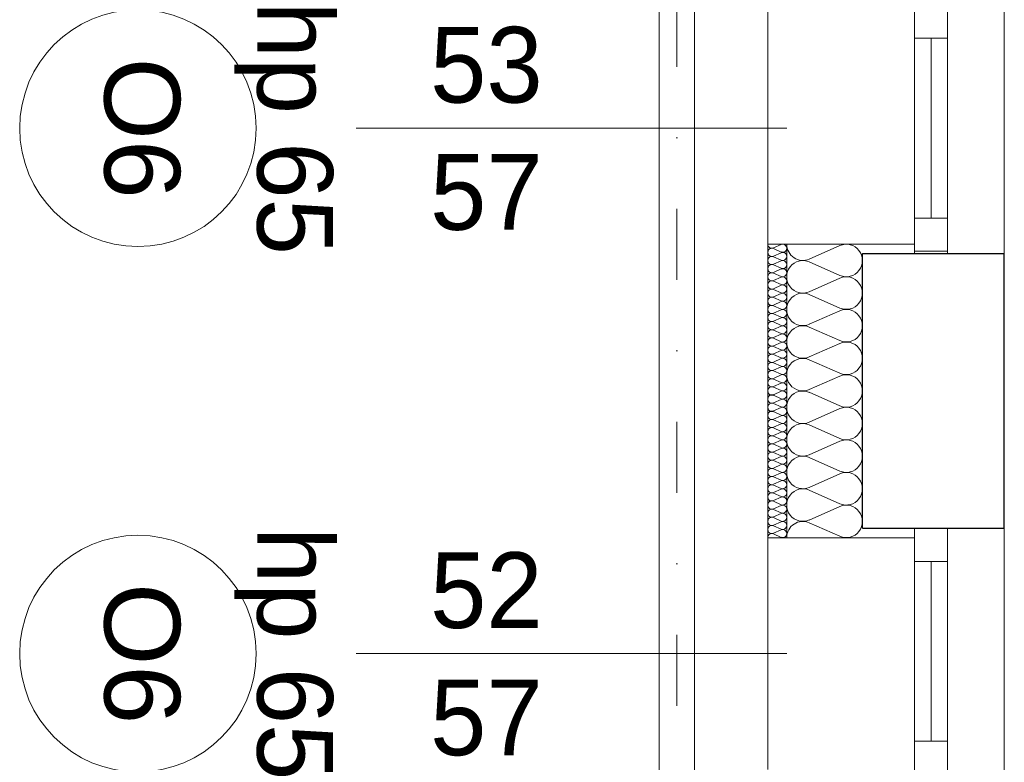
# Model space of a CAD drawing. Extents: x -440864 to -355682, y 13652 to 155872.
# Tile 168 of 179: x -432067 to -429985, y 143620 to 145189. Entities that reach past the tile are written whole.
import ezdxf

# ---------------------------------------------------------------- set-up
doc = ezdxf.new("R2010")
doc.units = 0
doc.header["$MEASUREMENT"] = 0
doc.linetypes.add('Dot & Dashed', pattern=[450, 150, -150, 0, -150])
doc.linetypes.add('Przerywana', pattern=[320, 160, -160])
for name, color, linetype in [('#podkład', 252, 'Continuous'), ('Arch ocieplenie', 252, 'Continuous'), ('Inwent Izolacje', 252, 'Continuous')]:
    doc.layers.add(name, color=color, linetype=linetype)
for name, color, linetype, lineweight in [('Arch ocieplenie_Nr_Pióra__9', 252, 'Continuous', 13), ('Arch opisy okien_Nr_Pióra__9', 252, 'Continuous', 13), ('Arch opisy_Nr_Pióra__9', 252, 'Continuous', 13), ('Arch wykończenie_Nr_Pióra__3', 252, 'Continuous', 18), ('INWENT DACH_Nr_Pióra__21', 252, 'Continuous', 9), ('Inwent Izolacje_Nr_Pióra__2', 252, 'Continuous', 13), ('INWENT KONST. DREWNIANA_Nr_Pióra__2', 252, 'Continuous', 13), ('INWENT KONST. DREWNIANA_Nr_Pióra__21', 252, 'Continuous', 9), ('INWENT. OKNA_Nr_Pióra__21', 252, 'Continuous', 9), ('INWENT. OKNA_Nr_Pióra__5', 252, 'Continuous', 13), ('INWENT.ŚCIANY_Nr_Pióra__1', 252, 'Continuous', 25), ('INWENT.ŚCIANY_Nr_Pióra__2', 252, 'Continuous', 13), ('INWENT.ŚCIANY_Nr_Pióra__21', 252, 'Continuous', 9), ('INWENT.ŚCIANY_Nr_Pióra__3', 252, 'Continuous', 18)]:
    doc.layers.add(name, color=color, linetype=linetype, lineweight=lineweight)
doc.styles.add('GENERATED_STYLE_10', font='arial.ttf')
doc.styles.add('GENERATED_STYLE_5', font='txt')

# ---------------------------------------------------------------- blocks, each defined once
blk = doc.blocks.new('Izolacja cieplna 14_248', base_point=(-430484.9, 135662.6))
at = {"layer": 'Arch ocieplenie_Nr_Pióra__9', "linetype": 'Continuous'}
for p, q in [((-430456.9, 135661.9), (-430473, 135654.7)), ((-430473, 135653.3), (-430456.9, 135646.1)), ((-430456.9, 135644.6), (-430473, 135637.5)), ((-430473, 135636), (-430456.9, 135628.9)), ((-430456.9, 135627.4), (-430473, 135620.3)), ((-430473, 135618.8), (-430456.9, 135611.6)), ((-430456.9, 135610.2), (-430473, 135603)), ((-430473, 135601.6), (-430456.9, 135594.4)), ((-430456.9, 135593), (-430473, 135585.8)), ((-430473, 135584.4), (-430456.9, 135577.2)), ((-430456.9, 135575.8), (-430473, 135568.6)), ((-430473, 135567.1), (-430456.9, 135560)), ((-430456.9, 135558.5), (-430473, 135551.4)), ((-430473, 135549.9), (-430456.9, 135542.8)), ((-430456.9, 135541.3), (-430473, 135534.1)), ((-430473, 135532.7), (-430456.9, 135525.5)), ((-430456.9, 135524.1), (-430473, 135516.9)), ((-430473, 135515.5), (-430456.9, 135508.3)), ((-430456.9, 135506.9), (-430473, 135499.7)), ((-430473, 135498.3), (-430456.9, 135491.1)), ((-430456.9, 135489.6), (-430473, 135482.5)), ((-430473, 135481), (-430456.9, 135473.9)), ((-430456.9, 135472.4), (-430473, 135465.3)), ((-430473, 135463.8), (-430456.9, 135456.6)), ((-430456.9, 135455.2), (-430473, 135448)), ((-430473, 135446.6), (-430456.9, 135439.4)), ((-430456.9, 135438), (-430473, 135430.8)), ((-430473, 135429.4), (-430456.9, 135422.2)), ((-430456.9, 135420.8), (-430473, 135413.6)), ((-430473, 135412.1), (-430456.9, 135405)), ((-430456.9, 135403.5), (-430473, 135396.4)), ((-430473, 135394.9), (-430456.9, 135387.8)), ((-430456.9, 135386.3), (-430473, 135379.1)), ((-430473, 135377.7), (-430456.9, 135370.5)), ((-430456.9, 135369.1), (-430473, 135361.9)), ((-430473, 135360.5), (-430456.9, 135353.3)), ((-430456.9, 135351.9), (-430473, 135344.7)), ((-430473, 135343.3), (-430456.9, 135336.1)), ((-430456.9, 135334.6), (-430473, 135327.5)), ((-430473, 135326), (-430456.9, 135318.9)), ((-430456.9, 135317.4), (-430473, 135310.3)), ((-430473, 135308.8), (-430456.9, 135301.6)), ((-430456.9, 135300.2), (-430473, 135293)), ((-430473, 135291.6), (-430456.9, 135284.4)), ((-430456.9, 135283), (-430473, 135275.8)), ((-430473, 135274.4), (-430456.9, 135267.2)), ((-430456.9, 135265.8), (-430473, 135258.6)), ((-430473, 135257.1), (-430456.9, 135250)), ((-430456.9, 135248.5), (-430473, 135241.4)), ((-430473, 135239.9), (-430456.9, 135232.8)), ((-430456.9, 135231.3), (-430473, 135224.1)), ((-430473, 135222.7), (-430456.9, 135215.5)), ((-430456.9, 135214.1), (-430473, 135206.9)), ((-430473, 135205.5), (-430456.9, 135198.3)), ((-430456.9, 135196.9), (-430473, 135189.7)), ((-430473, 135188.3), (-430456.9, 135181.1)), ((-430456.9, 135179.6), (-430473, 135172.5)), ((-430473, 135171), (-430456.9, 135163.9)), ((-430456.9, 135162.4), (-430473, 135155.3)), ((-430473, 135153.8), (-430456.9, 135146.6)), ((-430456.9, 135145.2), (-430473, 135138)), ((-430473, 135136.6), (-430456.9, 135129.4)), ((-430456.9, 135128), (-430473, 135120.8)), ((-430473, 135119.4), (-430456.9, 135112.2)), ((-430456.9, 135110.8), (-430473, 135103.6)), ((-430473, 135102.1), (-430456.9, 135095)), ((-430456.9, 135093.5), (-430473, 135086.4)), ((-430473, 135084.9), (-430456.9, 135077.8)), ((-430456.9, 135076.3), (-430473, 135069.1)), ((-430473, 135067.7), (-430456.9, 135060.5)), ((-430456.9, 135059.1), (-430473, 135051.9)), ((-430473, 135050.5), (-430456.9, 135043.3))]:
    blk.add_line(p, q, dxfattribs=at)
for centre, start_param, end_param in [((-430476.4, 135662.6), 4.712389, 6.695979), ((-430453.5, 135654), 5.870392, 9.837571), ((-430476.4, 135645.4), 2.7288, 6.695979), ((-430476.4, 135628.1), 2.7288, 6.695979), ((-430453.5, 135636.8), 5.870392, 9.837571), ((-430476.4, 135610.9), 2.7288, 6.695979), ((-430453.5, 135619.5), 5.870392, 9.837571), ((-430476.4, 135593.7), 2.7288, 6.695979), ((-430453.5, 135602.3), 5.870392, 9.837571), ((-430453.5, 135585.1), 5.870392, 9.837571), ((-430476.4, 135576.5), 2.7288, 6.695979), ((-430453.5, 135567.9), 5.870392, 9.837571), ((-430476.4, 135559.3), 2.7288, 6.695979), ((-430476.4, 135542), 2.7288, 6.695979), ((-430453.5, 135550.6), 5.870392, 9.837571), ((-430476.4, 135524.8), 2.7288, 6.695979), ((-430453.5, 135533.4), 5.870392, 9.837571), ((-430476.4, 135507.6), 2.7288, 6.695979), ((-430453.5, 135516.2), 5.870392, 9.837571), ((-430476.4, 135490.4), 2.7288, 6.695979), ((-430453.5, 135499), 5.870392, 9.837571), ((-430453.5, 135481.8), 5.870392, 9.837571), ((-430476.4, 135473.1), 2.7288, 6.695979), ((-430453.5, 135464.5), 5.870392, 9.837571), ((-430476.4, 135455.9), 2.7288, 6.695979), ((-430476.4, 135438.7), 2.7288, 6.695979), ((-430453.5, 135447.3), 5.870392, 9.837571), ((-430476.4, 135421.5), 2.7288, 6.695979), ((-430453.5, 135430.1), 5.870392, 9.837571), ((-430476.4, 135404.3), 2.7288, 6.695979), ((-430453.5, 135412.9), 5.870392, 9.837571), ((-430476.4, 135387), 2.7288, 6.695979), ((-430453.5, 135395.6), 5.870392, 9.837571), ((-430453.5, 135378.4), 5.870392, 9.837571), ((-430476.4, 135369.8), 2.7288, 6.695979), ((-430453.5, 135361.2), 5.870392, 9.837571), ((-430476.4, 135352.6), 2.7288, 6.695979), ((-430476.4, 135335.4), 2.7288, 6.695979), ((-430453.5, 135344), 5.870392, 9.837571), ((-430476.4, 135318.1), 2.7288, 6.695979), ((-430453.5, 135326.8), 5.870392, 9.837571), ((-430476.4, 135300.9), 2.7288, 6.695979), ((-430453.5, 135309.5), 5.870392, 9.837571), ((-430453.5, 135292.3), 5.870392, 9.837571), ((-430476.4, 135283.7), 2.7288, 6.695979), ((-430453.5, 135275.1), 5.870392, 9.837571), ((-430476.4, 135266.5), 2.7288, 6.695979), ((-430453.5, 135257.9), 5.870392, 9.837571), ((-430476.4, 135249.3), 2.7288, 6.695979), ((-430476.4, 135232), 2.7288, 6.695979), ((-430453.5, 135240.6), 5.870392, 9.837571), ((-430476.4, 135214.8), 2.7288, 6.695979), ((-430453.5, 135223.4), 5.870392, 9.837571), ((-430476.4, 135197.6), 2.7288, 6.695979), ((-430453.5, 135206.2), 5.870392, 9.837571), ((-430453.5, 135189), 5.870392, 9.837571), ((-430476.4, 135180.4), 2.7288, 6.695979), ((-430453.5, 135171.8), 5.870392, 9.837571), ((-430476.4, 135163.1), 2.7288, 6.695979), ((-430453.5, 135154.5), 5.870392, 9.837571), ((-430476.4, 135145.9), 2.7288, 6.695979), ((-430476.4, 135128.7), 2.7288, 6.695979), ((-430453.5, 135137.3), 5.870392, 9.837571), ((-430476.4, 135111.5), 2.7288, 6.695979), ((-430453.5, 135120.1), 5.870392, 9.837571), ((-430476.4, 135094.3), 2.7288, 6.695979), ((-430453.5, 135102.9), 5.870392, 9.837571), ((-430453.5, 135085.6), 5.870392, 9.837571), ((-430476.4, 135077), 2.7288, 6.695979), ((-430453.5, 135068.4), 5.870392, 9.837571), ((-430476.4, 135059.8), 2.7288, 6.695979), ((-430476.4, 135042.6), 2.7288, 4.712389), ((-430453.5, 135051.2), 5.870392, 9.837571)]:
    blk.add_ellipse(centre, major_axis=(0, -8.61), ratio=0.987924, start_param=start_param, end_param=end_param, dxfattribs=at)
blk = doc.blocks.new('Izolacja cieplna 14_367', base_point=(-430444.9, 135042.6))
at = {"layer": 'Inwent Izolacje_Nr_Pióra__2', "linetype": 'Continuous'}
for p, q in [((-430397.3, 135631), (-430332.6, 135659.7)), ((-430332.6, 135596.6), (-430397.3, 135625.3)), ((-430397.3, 135562.2), (-430332.6, 135590.8)), ((-430332.6, 135527.7), (-430397.3, 135556.4)), ((-430397.3, 135493.3), (-430332.6, 135521.9)), ((-430332.6, 135458.8), (-430397.3, 135487.5)), ((-430397.3, 135424.4), (-430332.6, 135453)), ((-430332.6, 135389.9), (-430397.3, 135418.6)), ((-430397.3, 135355.5), (-430332.6, 135384.1)), ((-430332.6, 135321), (-430397.3, 135349.7)), ((-430397.3, 135286.6), (-430332.6, 135315.3)), ((-430332.6, 135252.2), (-430397.3, 135280.8)), ((-430397.3, 135217.7), (-430332.6, 135246.4)), ((-430332.6, 135183.3), (-430397.3, 135211.9)), ((-430397.3, 135148.8), (-430332.6, 135177.5)), ((-430332.6, 135114.4), (-430397.3, 135143)), ((-430397.3, 135079.9), (-430332.6, 135108.6)), ((-430332.6, 135045.5), (-430397.3, 135074.1))]:
    blk.add_line(p, q, dxfattribs=at)
for centre, start_param, end_param in [((-430410.9, 135662.6), 1.570796, 3.554385), ((-430319, 135628.1), 2.728799, 6.695979), ((-430410.9, 135593.7), 5.870392, 9.837571), ((-430319, 135559.3), 2.728799, 6.695979), ((-430410.9, 135524.8), 5.870392, 9.837571), ((-430319, 135490.4), 2.728799, 6.695979), ((-430410.9, 135455.9), 5.870392, 9.837571), ((-430319, 135421.5), 2.728799, 6.695979), ((-430410.9, 135387), 5.870392, 9.837571), ((-430319, 135352.6), 2.728799, 6.695979), ((-430410.9, 135318.1), 5.870392, 9.837571), ((-430319, 135283.7), 2.728799, 6.695979), ((-430410.9, 135249.3), 5.870392, 9.837571), ((-430319, 135214.8), 2.728799, 6.695979), ((-430410.9, 135180.4), 5.870392, 9.837571), ((-430319, 135145.9), 2.728799, 6.695979), ((-430410.9, 135111.5), 5.870392, 9.837571), ((-430319, 135077), 2.728799, 6.695979), ((-430410.9, 135042.6), 5.870392, 7.853982)]:
    blk.add_ellipse(centre, major_axis=(0, 34.4), ratio=0.98793, start_param=start_param, end_param=end_param, dxfattribs=at)
blk = doc.blocks.new('poddasze nieuż.')
at = {"layer": 'Arch opisy_Nr_Pióra__9', "color": 252, "linetype": 'Continuous'}
for centre in [(-431816.5, 113959.3), (-431816.5, 112849.3)]:
    blk.add_circle(centre, 250, dxfattribs=at)
at = {"layer": 'Arch wykończenie_Nr_Pióra__3', "color": 252, "linetype": 'Continuous'}
blk.add_line((-430484.9, 113094.3), (-430484.9, 113714.3), dxfattribs=at)
at = {"layer": 'INWENT DACH_Nr_Pióra__21', "color": 252, "linetype": 'Przerywana'}
blk.add_line((-430714.9, 118334.3), (-430714.9, 110104.3), dxfattribs=at)
at = {"layer": 'INWENT KONST. DREWNIANA_Nr_Pióra__2', "color": 252, "linetype": 'Continuous'}
for p, q in [((-430714.9, 110004.3), (-430714.9, 115904.3)), ((-430639.9, 110004.3), (-430639.9, 115904.3))]:
    blk.add_line(p, q, dxfattribs=at)
at = {"layer": 'INWENT KONST. DREWNIANA_Nr_Pióra__21', "color": 252, "linetype": 'Dot & Dashed'}
blk.add_line((-430677.4, 105537.4), (-430677.4, 115904.3), dxfattribs=at)
at = {"layer": 'INWENT. OKNA_Nr_Pióra__5', "color": 252, "linetype": 'Continuous'}
for p, q in [((-430174.9, 114224.3), (-430174.9, 113694.3)), ((-430104.9, 114224.3), (-430104.9, 113694.3)), ((-430104.9, 114149.3), (-430174.9, 114149.3)), ((-430139.9, 114149.3), (-430139.9, 113769.3)), ((-430444.9, 113959.3), (-431354.9, 113959.3)), ((-430104.9, 113769.3), (-430174.9, 113769.3)), ((-430104.9, 113699.3), (-430174.9, 113699.3)), ((-430174.9, 113114.3), (-430174.9, 112594.3)), ((-430104.9, 113114.3), (-430174.9, 113114.3)), ((-430104.9, 113114.3), (-430104.9, 112594.3)), ((-430104.9, 113044.3), (-430174.9, 113044.3)), ((-430139.9, 113044.3), (-430139.9, 112664.3)), ((-430444.9, 112849.3), (-431354.9, 112849.3)), ((-430104.9, 112664.3), (-430174.9, 112664.3))]:
    blk.add_line(p, q, dxfattribs=at)
at = {"layer": 'INWENT.ŚCIANY_Nr_Pióra__1', "color": 252, "linetype": 'Continuous'}
for p, q in [((-430284.9, 113694.3), (-429984.9, 113694.3)), ((-430284.9, 113114.3), (-430284.9, 113694.3)), ((-429984.9, 113114.3), (-429984.9, 113694.3)), ((-430284.9, 113114.3), (-429984.9, 113114.3))]:
    blk.add_line(p, q, dxfattribs=at)
at = {"layer": 'INWENT.ŚCIANY_Nr_Pióra__2', "color": 252, "linetype": 'Continuous'}
blk.add_line((-430444.9, 113094.3), (-430444.9, 113714.3), dxfattribs=at)
at = {"layer": 'INWENT.ŚCIANY_Nr_Pióra__21', "color": 252, "linetype": 'Continuous'}
for p, q in [((-429984.9, 113694.3), (-429984.9, 114224.3)), ((-430484.9, 113714.3), (-430484.9, 114204.3)), ((-429984.9, 112594.3), (-429984.9, 113114.3)), ((-430484.9, 112604.3), (-430484.9, 113094.3))]:
    blk.add_line(p, q, dxfattribs=at)
at = {"layer": 'INWENT.ŚCIANY_Nr_Pióra__3', "color": 252, "linetype": 'Continuous'}
for p, q in [((-430484.9, 113714.3), (-430174.9, 113714.3)), ((-430484.9, 113094.3), (-430174.9, 113094.3))]:
    blk.add_line(p, q, dxfattribs=at)
at = {"layer": 'Arch ocieplenie', "color": 252, "linetype": 'Continuous', "lineweight": 13}
blk.add_blockref('Izolacja cieplna 14_248', (-430484.9, 113714.3), dxfattribs=at)
at = {"layer": 'Inwent Izolacje', "color": 252, "linetype": 'Continuous', "lineweight": 13}
blk.add_blockref('Izolacja cieplna 14_367', (-430444.9, 113094.3), dxfattribs=at)
at = {"layer": 'Arch opisy okien_Nr_Pióra__9', "color": 252, "linetype": 'Continuous', "char_height": 160, "attachment_point": 2, "rotation": 270, "style": 'GENERATED_STYLE_10'}
for insert in [(-431727.4, 113959.3), (-431727.4, 112849.3)]:
    blk.add_mtext('{O6}', dxfattribs=dict(at, insert=insert))
at = {"layer": 'INWENT. OKNA_Nr_Pióra__21', "color": 252, "linetype": 'Continuous', "char_height": 160, "attachment_point": 2, "rotation": 270, "style": 'GENERATED_STYLE_5'}
for insert in [(-431404.3, 113959.3), (-431404.3, 112849.3)]:
    blk.add_mtext('{hp 65}', dxfattribs=dict(at, insert=insert))
at = {"layer": 'INWENT. OKNA_Nr_Pióra__21', "color": 252, "linetype": 'Continuous', "char_height": 160, "width": 709.227, "attachment_point": 2, "line_spacing_factor": 1.007581, "style": 'GENERATED_STYLE_5'}
for s, insert in [('{53\\P57}', (-431079.9, 114173.4)), ('{52\\P57}', (-431079.9, 113063.4))]:
    blk.add_mtext(s, dxfattribs=dict(at, insert=insert))

msp = doc.modelspace()

# ---------------------------------------------------------------- block references
at = {"layer": '#podkład', "color": 3, "lineweight": 50}
msp.add_blockref('poddasze nieuż.', (0, 31000), dxfattribs=at)

doc.saveas('drawing.dxf')
